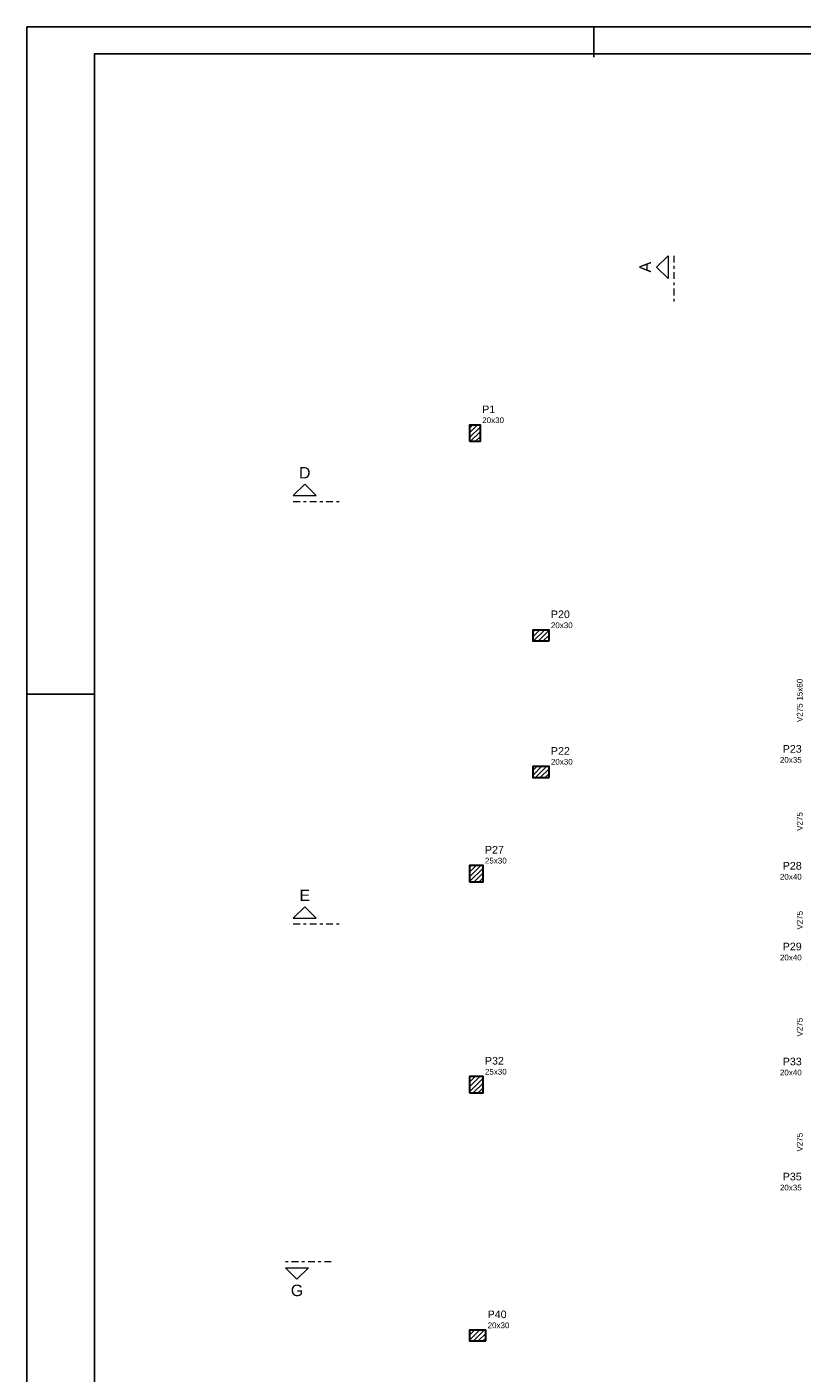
# Model space of a CAD drawing. Header units: millimetres. Extents: x 0 to 119, y 0 to 84.
# Tile 2 of 14: x 0 to 29, y 34 to 84. Entities that reach past the tile are written whole.
import ezdxf

# ---------------------------------------------------------------- set-up
doc = ezdxf.new("R2010")
doc.units = ezdxf.units.MM
doc.header["$MEASUREMENT"] = 0
doc.linetypes.add('DASHDOT', pattern=[2.54, 1.27, -0.635, 0, -0.635])
doc.linetypes.add('NULL', pattern=[0])
for name, color, linetype, lineweight in [('FO-Cortes', 9, 'DASHDOT', 5), ('FO-Hachura pilar que passa', 19, 'Continuous', 5), ('FO-Pilares', 4, 'Continuous', 30), ('FO-Textos das vigas', 7, 'Continuous', 5), ('FO-Textos dos pilares', 7, 'Continuous', 5)]:
    doc.layers.add(name, color=color, linetype=linetype, lineweight=lineweight)
doc.layers.add('SEDUC_MARF', color=1, linetype='Continuous')
doc.layers.add('SEDUC_MARGG', color=7, linetype='Continuous')
doc.styles.add('Arial', font='txt')

msp = doc.modelspace()

# ---------------------------------------------------------------- hatches: boundary and pattern name
at = {"layer": 'FO-Hachura pilar que passa', "linetype": 'Continuous'}
h = msp.add_hatch(dxfattribs=at)
h.set_pattern_fill('ANSI31', color=19, style=0)
h.paths.add_polyline_path([(16.392, 68.7591), (16.592, 68.7591), (16.792, 68.7591), (16.792, 69.0591), (16.792, 69.3591), (16.592, 69.3591), (16.392, 69.3591), (16.392, 69.0591)])
h = msp.add_hatch(dxfattribs=at)
h.set_pattern_fill('ANSI31', color=19, style=0)
h.paths.add_polyline_path([(19.336, 61.3669), (19.336, 61.5669), (19.336, 61.7669), (19.036, 61.7669), (18.736, 61.7669), (18.736, 61.5669), (18.736, 61.3669), (19.036, 61.3669)])
h = msp.add_hatch(dxfattribs=at)
h.set_pattern_fill('ANSI31', color=19, style=0)
h.paths.add_polyline_path([(19.336, 56.3133), (19.336, 56.5133), (19.336, 56.7133), (19.036, 56.7133), (18.736, 56.7133), (18.736, 56.5133), (18.736, 56.3133), (19.036, 56.3133)])
h = msp.add_hatch(dxfattribs=at)
h.set_pattern_fill('ANSI31', color=19, style=0)
h.paths.add_polyline_path([(16.392, 52.4531), (16.642, 52.4531), (16.892, 52.4531), (16.892, 52.7531), (16.892, 53.0531), (16.642, 53.0531), (16.392, 53.0531), (16.392, 52.7531)])
h = msp.add_hatch(dxfattribs=at)
h.set_pattern_fill('ANSI31', color=19, style=0)
h.paths.add_polyline_path([(16.392, 44.6377), (16.642, 44.6377), (16.892, 44.6377), (16.892, 44.9377), (16.892, 45.2377), (16.642, 45.2377), (16.392, 45.2377), (16.392, 44.9377)])
h = msp.add_hatch(dxfattribs=at)
h.set_pattern_fill('ANSI31', color=19, style=0)
h.paths.add_polyline_path([(16.992, 35.4493), (16.992, 35.6493), (16.992, 35.8493), (16.692, 35.8493), (16.392, 35.8493), (16.392, 35.6493), (16.392, 35.4493), (16.692, 35.4493)])

# ---------------------------------------------------------------- linework, layer by layer
at = {"layer": 'FO-Cortes', "ltscale": 0.2}
for p, q in [((23.9559, 75.6298), (23.9559, 73.9354)), ((9.8645, 66.5356), (11.5589, 66.5356)), ((9.8645, 50.8908), (11.5589, 50.8908)), ((11.2718, 38.3744), (9.5774, 38.3744))]:
    msp.add_line(p, q, dxfattribs=at)
at = {"layer": 'FO-Cortes', "linetype": 'Continuous', "ltscale": 0.2}
for points in [[(23.7441, 75.6298), (23.7441, 74.7826), (23.3205, 75.2062), (23.7441, 75.6298)], [(9.8645, 66.7474), (10.7117, 66.7474), (10.2881, 67.171), (9.8645, 66.7474)], [(9.8645, 51.1026), (10.7117, 51.1026), (10.2881, 51.5262), (9.8645, 51.1026)], [(9.5774, 38.1626), (10.4246, 38.1626), (10.001, 37.739), (9.5774, 38.1626)]]:
    msp.add_lwpolyline(points, close=True, dxfattribs=at)
at = {"layer": 'FO-Pilares'}
for points in [[(16.392, 68.7591), (16.592, 68.7591), (16.792, 68.7591), (16.792, 69.0591), (16.792, 69.3591), (16.592, 69.3591), (16.392, 69.3591), (16.392, 69.0591), (16.392, 68.7591)], [(19.336, 61.3669), (19.336, 61.5669), (19.336, 61.7669), (19.036, 61.7669), (18.736, 61.7669), (18.736, 61.5669), (18.736, 61.3669), (19.036, 61.3669), (19.336, 61.3669)], [(19.336, 56.3133), (19.336, 56.5133), (19.336, 56.7133), (19.036, 56.7133), (18.736, 56.7133), (18.736, 56.5133), (18.736, 56.3133), (19.036, 56.3133), (19.336, 56.3133)], [(16.392, 52.4531), (16.642, 52.4531), (16.892, 52.4531), (16.892, 52.7531), (16.892, 53.0531), (16.642, 53.0531), (16.392, 53.0531), (16.392, 52.7531), (16.392, 52.4531)], [(16.392, 44.6377), (16.642, 44.6377), (16.892, 44.6377), (16.892, 44.9377), (16.892, 45.2377), (16.642, 45.2377), (16.392, 45.2377), (16.392, 44.9377), (16.392, 44.6377)], [(16.992, 35.4493), (16.992, 35.6493), (16.992, 35.8493), (16.692, 35.8493), (16.392, 35.8493), (16.392, 35.6493), (16.392, 35.4493), (16.692, 35.4493), (16.992, 35.4493)]]:
    msp.add_lwpolyline(points, close=True, dxfattribs=at)
at = {"layer": 'SEDUC_MARF'}
for p, q in [((21.0015, 84.1), (21.0015, 82.9804)), ((0, 59.4), (2.5, 59.4))]:
    msp.add_line(p, q, dxfattribs=at)
msp.add_lwpolyline([(118.9, 84.1), (0, 84.1), (0, 0), (118.9, 0)], close=True, dxfattribs=at)
at = {"layer": 'SEDUC_MARGG'}
msp.add_lwpolyline([(2.5, 1), (117.9, 1), (117.9, 83.1), (2.5, 83.1), (2.5, 1)], dxfattribs=at)

# ---------------------------------------------------------------- texts
at = {"layer": 'FO-Cortes', "linetype": 'NULL', "ltscale": 0.2, "insert": (23.1086, 75.2061), "char_height": 0.4236, "width": 0.773711, "attachment_point": 8, "rotation": 90.00021, "line_spacing_factor": 0.798, "style": 'Arial'}
msp.add_mtext('A', dxfattribs=at)
at = {"layer": 'FO-Cortes', "linetype": 'NULL', "ltscale": 0.2, "char_height": 0.4236, "attachment_point": 8, "line_spacing_factor": 0.798, "style": 'Arial'}
for s, insert, width in [('D', (10.2884, 67.3828), 0.837715), ('E', (10.2884, 51.7378), 0.773711), ('G', (10.0014, 37.1037), 0.902285)]:
    msp.add_mtext(s, dxfattribs=dict(at, insert=insert, width=width))
at = {"layer": 'FO-Textos das vigas', "linetype": 'NULL', "char_height": 0.2118, "rotation": 90.00021, "line_spacing_factor": 0.798, "style": 'Arial'}
for s, insert, width, attachment_point in [('15x60', (28.7295, 59.1601), 1.580273, 7), ('V275', (28.7295, 59.0541), 1.354561, 9), ('V275', (28.7295, 54.6831), 1.354561, 8), ('V275', (28.7295, 51.0251), 1.354561, 8), ('V275', (28.7295, 47.0671), 1.354561, 8), ('V275', (28.7295, 42.8081), 1.354561, 8)]:
    msp.add_mtext(s, dxfattribs=dict(at, insert=insert, width=width, attachment_point=attachment_point))
at = {"layer": 'FO-Textos dos pilares', "linetype": 'NULL', "line_spacing_factor": 0.798, "style": 'Arial'}
for s, insert, char_height, width, attachment_point in [('P1', (16.8624, 69.8003), 0.2824, 0.954053, 7), ('20x30', (16.8624, 69.43), 0.2118, 1.580273, 7), ('P20', (19.4064, 62.2083), 0.2824, 1.387852, 7), ('20x30', (19.4064, 61.838), 0.2118, 1.580273, 7), ('P22', (19.4064, 57.1543), 0.2824, 1.387852, 7), ('P23', (28.6944, 57.2253), 0.2824, 1.387852, 9), ('20x30', (19.4064, 56.784), 0.2118, 1.580273, 7), ('20x35', (28.6944, 56.854), 0.2118, 1.580273, 9), ('P27', (16.9624, 53.4943), 0.2824, 1.387852, 7), ('25x30', (16.9624, 53.124), 0.2118, 1.580273, 7), ('P28', (28.6944, 52.8973), 0.2824, 1.387852, 9), ('20x40', (28.6944, 52.527), 0.2118, 1.580273, 9), ('P29', (28.6944, 49.9083), 0.2824, 1.387852, 9), ('20x40', (28.6944, 49.537), 0.2118, 1.580273, 9), ('P32', (16.9624, 45.6793), 0.2824, 1.387852, 7), ('P33', (28.6944, 45.6503), 0.2824, 1.387852, 9), ('25x30', (16.9624, 45.308), 0.2118, 1.580273, 7), ('20x40', (28.6944, 45.279), 0.2118, 1.580273, 9), ('P35', (28.6944, 41.3913), 0.2824, 1.387852, 9), ('20x35', (28.6944, 41.02), 0.2118, 1.580273, 9), ('P40', (17.0624, 36.2903), 0.2824, 1.387852, 7), ('20x30', (17.0624, 35.92), 0.2118, 1.580273, 7)]:
    msp.add_mtext(s, dxfattribs=dict(at, insert=insert, char_height=char_height, width=width, attachment_point=attachment_point))

doc.saveas('drawing.dxf')
